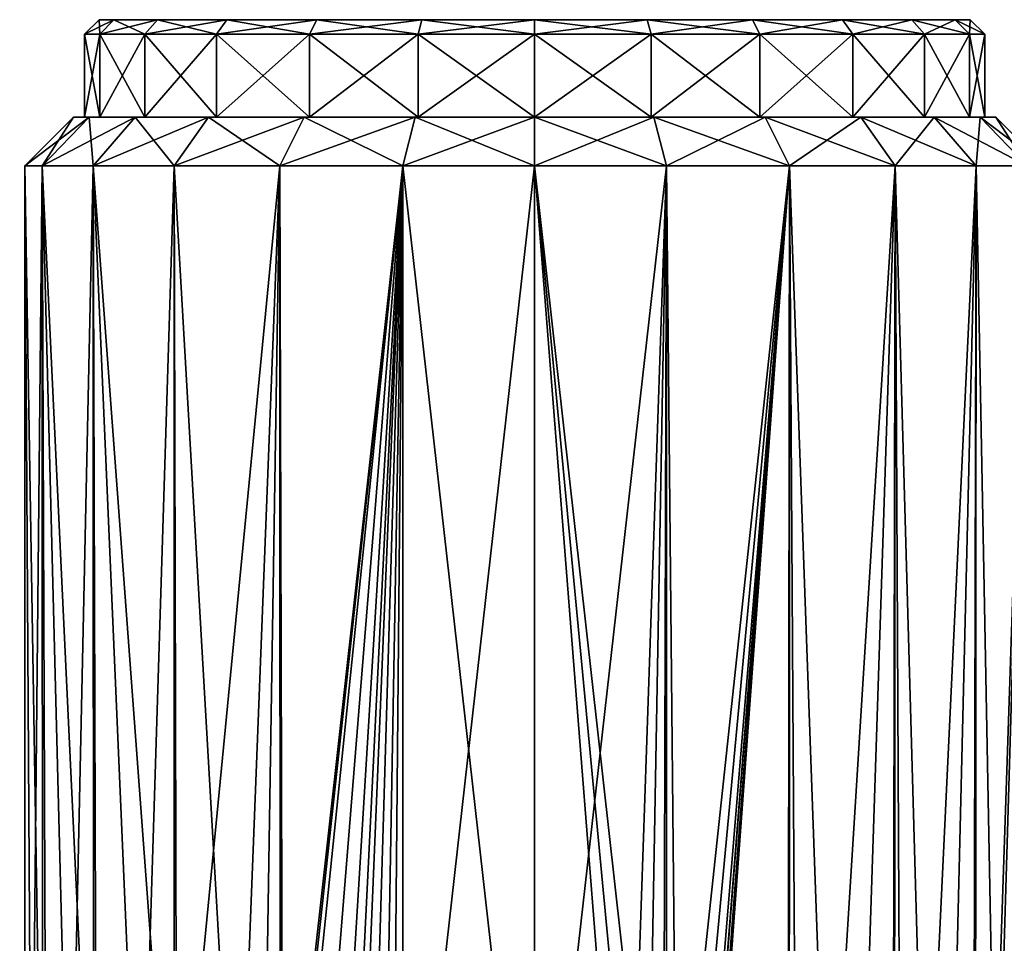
# Model space of a CAD drawing. Extents: x -0.11 to 0.11, y -0.207 to 0.019.
# Tile 255 of 256: x 0.074 to 0.095, y 0 to 0.019. Entities that reach past the tile are written whole.
import ezdxf

# ---------------------------------------------------------------- set-up
doc = ezdxf.new("R2010")
doc.units = 0
doc.layers.add('mesh', color=7, linetype='CONTINUOUS')

msp = doc.modelspace()

# ---------------------------------------------------------------- meshes
at = {"layer": 'mesh'}
mesh = msp.add_polyface(dxfattribs=at)
corners = [(0.075922, 0.019123, -0.002662), (0.076212, 0.019423, -0.002584), (0.075607, 0.019123, -0.000268), (0.075922, 0.019123, 0.002126), (0.075907, 0.019423, -0.000268), (0.076212, 0.019423, 0.002048), (0.075922, 0.017423, -0.002662), (0.075607, 0.017423, -0.000268), (0.075922, 0.017423, 0.002126), (0.075702, 0.017423, -0.002721), (0.07538, 0.017423, -0.000268), (0.075702, 0.017423, 0.002185), (0.076846, 0.017423, 0.004357), (0.074737, 0.016423, -0.00298), (0.07438, 0.016423, -0.000268), (0.076649, 0.017423, -0.005007), (0.075783, 0.016423, -0.005507), (0.074737, 0.016423, 0.002444), (0.075783, 0.016423, 0.004971), (0.07449, -0.005893, -0.001951), (0.074818, -0.005729, -0.002955), (0.074517, -0.005672, -0.001958), (0.075281, -0.006042, -0.00458), (0.075212, -0.006251, -0.004601), (0.075308, -0.005823, -0.00458), (0.075855, -0.005873, -0.005462), (0.074416, -0.006103, -0.001952), (0.074274, -0.006007, -0.000268), (0.07675, -0.005956, -0.006906), (0.074328, -0.005893, -0.000268), (0.074379, -0.005594, -0.000268), (0.074622, -0.006158, 0.002393), (0.074696, -0.005948, 0.002385), (0.074743, -0.005731, 0.002441), (0.075789, -0.005876, 0.004967), (0.075731, -0.006092, 0.004928)]
mesh.append_faces([[corners[k] for k in face] for face in [(0, 1, 2, 2), (3, 4, 5, 5), (2, 4, 3, 3), (2, 1, 4, 4), (6, 0, 7, 7), (8, 2, 3, 3), (7, 2, 8, 8), (7, 0, 2, 2), (7, 9, 6, 6), (7, 10, 9, 9), (8, 10, 7, 7), (8, 11, 10, 10), (12, 11, 8, 8), (13, 9, 14, 14), (13, 15, 9, 9), (16, 15, 13, 13), (17, 11, 18, 18), (17, 10, 11, 11), (14, 10, 17, 17), (14, 9, 10, 10), (19, 20, 21, 21), (19, 22, 20, 20), (23, 22, 19, 19), (22, 24, 20, 20), (22, 25, 24, 24), (26, 19, 27, 27), (21, 13, 14, 14), (20, 13, 21, 21), (24, 13, 20, 20), (24, 16, 13, 13), (25, 16, 24, 24), (28, 16, 25, 25), (19, 29, 27, 27), (21, 29, 19, 19), (30, 29, 21, 21), (31, 29, 32, 32), (31, 27, 29, 29), (30, 32, 29, 29), (30, 33, 32, 32), (33, 34, 35, 35), (35, 32, 33, 33), (34, 17, 18, 18), (33, 17, 34, 34), (33, 14, 17, 17), (30, 14, 33, 33), (21, 14, 30, 30)]])
mesh = msp.add_polyface(dxfattribs=at)
corners = [(0.084857, 0.019423, -0.000268), (0.076212, 0.019423, -0.002584), (0.077106, 0.019423, -0.004743), (0.075907, 0.019423, -0.000268), (0.076212, 0.019423, 0.002048), (0.078528, 0.019423, -0.006597), (0.080382, 0.019423, -0.008019), (0.077106, 0.019423, 0.004207), (0.078528, 0.019423, 0.006061), (0.075922, 0.019123, -0.002662), (0.076846, 0.019123, -0.004893), (0.078316, 0.019123, -0.006809), (0.080232, 0.019123, -0.008279), (0.082541, 0.019423, -0.008913), (0.080232, 0.019123, 0.007743), (0.080382, 0.019423, 0.007483), (0.078316, 0.019123, 0.006273), (0.076846, 0.019123, 0.004357), (0.075922, 0.019123, 0.002126), (0.075922, 0.017423, -0.002662), (0.076846, 0.017423, -0.004893), (0.078316, 0.017423, -0.006809), (0.080232, 0.017423, -0.008279), (0.082463, 0.019123, -0.009203), (0.080232, 0.017423, 0.007743), (0.078316, 0.017423, 0.006273), (0.076846, 0.017423, 0.004357), (0.075922, 0.017423, 0.002126), (0.080118, 0.017423, -0.008476), (0.082404, 0.017423, -0.009423), (0.078155, 0.017423, -0.00697), (0.076649, 0.017423, -0.005007), (0.075702, 0.017423, -0.002721), (0.076649, 0.017423, 0.004471), (0.075702, 0.017423, 0.002185), (0.078155, 0.017423, 0.006434), (0.080118, 0.017423, 0.00794), (0.082463, 0.017423, 0.008667), (0.082404, 0.017423, 0.008887)]
mesh.append_faces([[corners[k] for k in face] for face in [(0, 1, 2, 2), (0, 3, 1, 1), (4, 3, 0, 0), (0, 5, 6, 6), (0, 7, 4, 4), (0, 8, 7, 7), (9, 2, 1, 1), (10, 2, 9, 9), (10, 5, 2, 2), (11, 5, 10, 10), (11, 6, 5, 5), (12, 6, 11, 11), (12, 13, 6, 6), (14, 8, 15, 15), (16, 8, 14, 14), (16, 7, 8, 8), (17, 7, 16, 16), (17, 4, 7, 7), (18, 4, 17, 17), (19, 10, 9, 9), (20, 10, 19, 19), (20, 11, 10, 10), (21, 11, 20, 20), (21, 12, 11, 11), (22, 12, 21, 21), (22, 23, 12, 12), (24, 16, 14, 14), (25, 16, 24, 24), (25, 17, 16, 16), (26, 17, 25, 25), (26, 18, 17, 17), (27, 18, 26, 26), (22, 28, 29, 29), (21, 28, 22, 22), (21, 30, 28, 28), (20, 30, 21, 21), (20, 31, 30, 30), (19, 31, 20, 20), (19, 32, 31, 31), (26, 33, 34, 34), (25, 33, 26, 26), (25, 35, 33, 33), (24, 35, 25, 25), (24, 36, 35, 35), (37, 36, 24, 24), (37, 38, 36, 36)]])
mesh = msp.add_polyface(dxfattribs=at)
corners = [(0.084857, 0.019423, -0.000268), (0.080382, 0.019423, -0.008019), (0.082541, 0.019423, -0.008913), (0.077106, 0.019423, -0.004743), (0.078528, 0.019423, -0.006597), (0.087173, 0.019423, -0.008913), (0.089332, 0.019423, -0.008019), (0.084857, 0.019423, -0.009218), (0.091186, 0.019423, -0.006597), (0.089332, 0.019423, 0.007483), (0.087173, 0.019423, 0.008377), (0.082541, 0.019423, 0.008377), (0.080382, 0.019423, 0.007483), (0.084857, 0.019423, 0.008682), (0.078528, 0.019423, 0.006061), (0.082463, 0.019123, -0.009203), (0.080232, 0.019123, -0.008279), (0.084857, 0.019123, -0.009518), (0.087251, 0.019123, -0.009203), (0.087251, 0.019123, 0.008667), (0.084857, 0.019123, 0.008982), (0.082463, 0.019123, 0.008667), (0.080232, 0.019123, 0.007743), (0.082463, 0.017423, -0.009203), (0.080232, 0.017423, -0.008279), (0.084857, 0.017423, -0.009518), (0.087251, 0.017423, -0.009203), (0.089482, 0.019123, -0.008279), (0.087251, 0.017423, 0.008667), (0.084857, 0.017423, 0.008982), (0.082463, 0.017423, 0.008667), (0.080232, 0.017423, 0.007743), (0.089482, 0.017423, 0.007743), (0.08731, 0.017423, 0.008887), (0.08731, 0.017423, -0.009423), (0.084857, 0.017423, -0.009746), (0.082404, 0.017423, -0.009423), (0.082404, 0.017423, 0.008887), (0.084857, 0.017423, 0.009209), (0.082145, 0.016423, 0.009852), (0.080118, 0.017423, 0.00794)]
mesh.append_faces([[corners[k] for k in face] for face in [(0, 1, 2, 2), (3, 4, 0, 0), (0, 5, 6, 6), (0, 7, 5, 5), (2, 7, 0, 0), (6, 8, 0, 0), (0, 9, 10, 10), (0, 11, 12, 12), (0, 13, 11, 11), (10, 13, 0, 0), (12, 14, 0, 0), (15, 2, 16, 16), (15, 7, 2, 2), (17, 7, 15, 15), (17, 5, 7, 7), (18, 5, 17, 17), (18, 6, 5, 5), (19, 13, 10, 10), (20, 13, 19, 19), (20, 11, 13, 13), (21, 11, 20, 20), (21, 12, 11, 11), (22, 12, 21, 21), (23, 15, 24, 24), (23, 17, 15, 15), (25, 17, 23, 23), (25, 18, 17, 17), (26, 18, 25, 25), (26, 27, 18, 18), (28, 20, 19, 19), (29, 20, 28, 28), (29, 21, 20, 20), (30, 21, 29, 29), (30, 22, 21, 21), (31, 22, 30, 30), (32, 33, 28, 28), (25, 34, 26, 26), (25, 35, 34, 34), (23, 35, 25, 25), (23, 36, 35, 35), (24, 36, 23, 23), (29, 37, 30, 30), (29, 38, 37, 37), (28, 38, 29, 29), (28, 33, 38, 38), (39, 40, 37, 37)]])
mesh = msp.add_polyface(dxfattribs=at)
corners = [(0.084857, 0.019423, -0.000268), (0.092608, 0.019423, -0.004743), (0.093502, 0.019423, -0.002584), (0.091186, 0.019423, -0.006597), (0.093502, 0.019423, 0.002048), (0.092608, 0.019423, 0.004207), (0.093807, 0.019423, -0.000268), (0.091186, 0.019423, 0.006061), (0.089332, 0.019423, 0.007483), (0.089482, 0.019123, -0.008279), (0.089332, 0.019423, -0.008019), (0.087251, 0.019123, -0.009203), (0.091398, 0.019123, -0.006809), (0.092868, 0.019123, -0.004893), (0.093792, 0.019123, -0.002662), (0.094107, 0.019123, -0.000268), (0.093792, 0.019123, 0.002126), (0.092868, 0.019123, 0.004357), (0.091398, 0.019123, 0.006273), (0.089482, 0.019123, 0.007743), (0.087173, 0.019423, 0.008377), (0.087251, 0.019123, 0.008667), (0.089482, 0.017423, -0.008279), (0.087251, 0.017423, -0.009203), (0.091398, 0.017423, -0.006809), (0.092868, 0.017423, -0.004893), (0.093792, 0.017423, -0.002662), (0.094107, 0.017423, -0.000268), (0.093792, 0.017423, 0.002126), (0.092868, 0.017423, 0.004357), (0.091398, 0.017423, 0.006273), (0.089482, 0.017423, 0.007743), (0.087251, 0.017423, 0.008667), (0.08731, 0.017423, -0.009423), (0.089596, 0.017423, -0.008476)]
mesh.append_faces([[corners[k] for k in face] for face in [(0, 1, 2, 2), (0, 3, 1, 1), (0, 4, 5, 5), (0, 6, 4, 4), (2, 6, 0, 0), (0, 7, 8, 8), (5, 7, 0, 0), (9, 10, 11, 11), (9, 3, 10, 10), (12, 3, 9, 9), (12, 1, 3, 3), (13, 1, 12, 12), (13, 2, 1, 1), (14, 2, 13, 13), (14, 6, 2, 2), (15, 6, 14, 14), (15, 4, 6, 6), (16, 4, 15, 15), (16, 5, 4, 4), (17, 5, 16, 16), (17, 7, 5, 5), (18, 7, 17, 17), (18, 8, 7, 7), (19, 8, 18, 18), (19, 20, 8, 8), (21, 20, 19, 19), (22, 9, 23, 23), (22, 12, 9, 9), (24, 12, 22, 22), (24, 13, 12, 12), (25, 13, 24, 24), (25, 14, 13, 13), (26, 14, 25, 25), (26, 15, 14, 14), (27, 15, 26, 26), (27, 16, 15, 15), (28, 16, 27, 27), (28, 17, 16, 16), (29, 17, 28, 28), (29, 18, 17, 17), (30, 18, 29, 29), (30, 19, 18, 18), (31, 19, 30, 30), (31, 21, 19, 19), (32, 21, 31, 31), (23, 33, 34, 34)]])
mesh = msp.add_polyface(dxfattribs=at)
corners = [(0.075783, 0.016423, -0.005507), (0.078155, 0.017423, -0.00697), (0.076649, 0.017423, -0.005007), (0.077448, 0.016423, -0.007677), (0.080118, 0.017423, -0.008476), (0.079618, 0.016423, -0.009342), (0.082404, 0.017423, -0.009423), (0.082145, 0.016423, -0.010388), (0.079618, 0.016423, 0.008806), (0.080118, 0.017423, 0.00794), (0.082145, 0.016423, 0.009852), (0.078155, 0.017423, 0.006434), (0.077448, 0.016423, 0.007141), (0.076649, 0.017423, 0.004471), (0.075783, 0.016423, 0.004971), (0.075702, 0.017423, 0.002185), (0.076726, -0.006174, -0.006914), (0.07675, -0.005956, -0.006906), (0.075855, -0.005873, -0.005462), (0.077506, -0.005997, -0.007615), (0.079624, -0.006212, 0.008796), (0.079822, -0.006245, 0.00892), (0.078744, -0.006064, 0.008242), (0.080308, -0.006416, 0.00917), (0.081182, -0.006891, 0.009544), (0.078744, -0.006064, -0.008778), (0.079265, -0.006118, -0.009128), (0.080734, -0.006617, -0.0099), (0.081002, -0.006772, -0.01001), (0.083812, -0.005832, 0.033153), (0.074857, 0, 0.034332), (0.074857, -0.005832, 0.034332), (0.083812, 0, 0.033153), (0.074857, -0.005832, -0.034868), (0.074857, 0, -0.034868), (0.083812, 0, -0.033689), (0.074857, 0, -0.035268), (0.083916, 0, -0.034075), (0.074857, 0, 0.034732), (0.083916, 0, 0.033539), (0.083916, -0.006, 0.033539), (0.074857, -0.006, 0.034732), (0.074857, -0.006, -0.035268), (0.078725, -0.00628, -0.008793), (0.078723, -0.00628, 0.00826), (0.077451, -0.006, 0.007137), (0.077389, -0.006216, 0.007115), (0.075789, -0.005876, 0.004967), (0.075731, -0.006092, 0.004928), (0.079682, -0.006207, -0.009378)]
mesh.append_faces([[corners[k] for k in face] for face in [(0, 1, 2, 2), (3, 1, 0, 0), (3, 4, 1, 1), (5, 4, 3, 3), (5, 6, 4, 4), (7, 6, 5, 5), (8, 9, 10, 10), (8, 11, 9, 9), (12, 11, 8, 8), (12, 13, 11, 11), (14, 13, 12, 12), (14, 15, 13, 13), (16, 17, 18, 18), (19, 17, 16, 16), (20, 10, 21, 21), (20, 8, 10, 10), (22, 8, 20, 20), (10, 23, 21, 21), (10, 24, 23, 23), (17, 3, 0, 0), (19, 3, 17, 17), (25, 3, 19, 19), (25, 5, 3, 3), (26, 5, 25, 25), (7, 27, 28, 28), (29, 30, 31, 31), (29, 32, 30, 30), (33, 34, 35, 35), (34, 36, 37, 37), (32, 38, 30, 30), (32, 39, 38, 38), (38, 40, 41, 41), (39, 40, 38, 38), (36, 42, 37, 37), (43, 25, 19, 19), (16, 43, 19, 19), (44, 45, 22, 22), (46, 47, 45, 45), (48, 47, 46, 46), (45, 8, 22, 22), (45, 12, 8, 8), (45, 14, 12, 12), (47, 14, 45, 45), (7, 49, 27, 27), (5, 49, 7, 7), (26, 49, 5, 5)]])
mesh = msp.add_polyface(dxfattribs=at)
corners = [(0.082145, 0.016423, -0.010388), (0.084857, 0.017423, -0.009746), (0.082404, 0.017423, -0.009423), (0.084857, 0.016423, -0.010746), (0.08731, 0.017423, -0.009423), (0.087569, 0.016423, -0.010388), (0.087569, 0.016423, 0.009852), (0.084857, 0.017423, 0.009209), (0.08731, 0.017423, 0.008887), (0.084857, 0.016423, 0.010209), (0.082404, 0.017423, 0.008887), (0.082145, 0.016423, 0.009852), (0.086747, -0.007577, -0.010574), (0.087135, -0.007628, -0.010495), (0.086747, -0.007577, 0.010038), (0.084857, -0.007577, 0.010209), (0.087135, -0.007628, 0.009959), (0.081448, -0.007094, 0.00964), (0.081182, -0.006891, 0.009544), (0.082145, -0.007577, 0.009852), (0.081927, -0.007577, 0.009791), (0.081002, -0.006772, -0.01001), (0.081723, -0.007347, -0.010266), (0.084857, -0.007577, -0.010746), (0.082145, -0.007577, -0.010388), (0.081927, -0.007577, -0.010327), (0.081631, -0.007453, -0.010247), (0.080922, -0.006923, -0.009995), (0.081732, -0.007577, -0.010299), (0.081267, -0.00734, 0.009626), (0.08136, -0.007218, 0.009622), (0.081734, -0.007577, 0.009762), (0.092157, -0.005832, 0.029696), (0.083812, 0, 0.033153), (0.083812, -0.005832, 0.033153), (0.074857, -0.005832, -0.034868), (0.083812, 0, -0.033689), (0.083812, -0.005832, -0.033689), (0.074857, 0, -0.034868), (0.083916, 0, -0.034075), (0.092157, 0, 0.029696), (0.083916, 0, 0.033539), (0.092357, -0.006, 0.030043), (0.083916, -0.006, 0.033539), (0.074857, -0.006, -0.035268), (0.083916, -0.006, -0.034075), (0.087569, -0.007832, -0.010388), (0.087808, -0.008016, -0.010321), (0.087497, -0.007777, 0.009871), (0.079441, -0.007577, -0.011272), (0.081527, -0.007577, -0.010269), (0.081371, -0.007577, 0.009706), (0.079464, -0.007577, 0.010732), (0.086747, -0.007577, 0.010732)]
mesh.append_faces([[corners[k] for k in face] for face in [(0, 1, 2, 2), (3, 1, 0, 0), (3, 4, 1, 1), (5, 4, 3, 3), (6, 7, 8, 8), (9, 7, 6, 6), (9, 10, 7, 7), (11, 10, 9, 9), (12, 13, 3, 3), (6, 14, 15, 15), (6, 16, 14, 14), (17, 18, 11, 11), (15, 9, 6, 6), (15, 11, 9, 9), (19, 11, 15, 15), (19, 17, 11, 11), (20, 17, 19, 19), (21, 22, 0, 0), (3, 23, 12, 12), (3, 24, 23, 23), (0, 24, 3, 3), (0, 25, 24, 24), (22, 25, 0, 0), (26, 22, 27, 27), (28, 22, 26, 26), (28, 25, 22, 22), (29, 30, 31, 31), (30, 20, 31, 31), (30, 17, 20, 20), (18, 17, 30, 30), (32, 33, 34, 34), (35, 36, 37, 37), (38, 39, 36, 36), (40, 41, 33, 33), (41, 42, 43, 43), (39, 44, 45, 45), (5, 46, 47, 47), (3, 46, 5, 5), (13, 46, 3, 3), (48, 16, 6, 6), (23, 24, 49, 49), (50, 28, 26, 26), (26, 27, 50, 50), (51, 29, 31, 31), (52, 15, 53, 53), (52, 19, 15, 15)]])
mesh = msp.add_polyface(dxfattribs=at)
corners = [(0.089482, 0.017423, 0.007743), (0.089596, 0.017423, 0.00794), (0.08731, 0.017423, 0.008887), (0.091398, 0.017423, 0.006273), (0.091559, 0.017423, 0.006434), (0.092868, 0.017423, 0.004357), (0.093065, 0.017423, 0.004471), (0.093792, 0.017423, 0.002126), (0.094012, 0.017423, 0.002185), (0.094107, 0.017423, -0.000268), (0.094335, 0.017423, -0.000268), (0.093792, 0.017423, -0.002662), (0.094012, 0.017423, -0.002721), (0.092868, 0.017423, -0.004893), (0.093065, 0.017423, -0.005007), (0.091398, 0.017423, -0.006809), (0.091559, 0.017423, -0.00697), (0.089482, 0.017423, -0.008279), (0.089596, 0.017423, -0.008476), (0.087251, 0.017423, -0.009203), (0.087569, 0.016423, -0.010388), (0.08731, 0.017423, -0.009423), (0.090096, 0.016423, -0.009342), (0.092266, 0.016423, -0.007677), (0.093931, 0.016423, -0.005507), (0.094978, 0.016423, -0.00298), (0.095335, 0.016423, -0.000268), (0.094978, 0.016423, 0.002444), (0.093931, 0.016423, 0.004971), (0.092266, 0.016423, 0.007141), (0.090096, 0.016423, 0.008806), (0.087569, 0.016423, 0.009852), (0.087808, -0.008016, -0.010321), (0.091232, -0.015221, -0.008583), (0.093167, -0.015303, -0.00665), (0.094536, -0.015404, -0.00428), (0.093909, -0.015352, 0.004954), (0.092426, -0.015267, 0.006977), (0.090293, -0.015194, 0.008689), (0.087497, -0.007777, 0.009871)]
mesh.append_faces([[corners[k] for k in face] for face in [(0, 1, 2, 2), (3, 1, 0, 0), (3, 4, 1, 1), (5, 4, 3, 3), (5, 6, 4, 4), (7, 6, 5, 5), (7, 8, 6, 6), (9, 8, 7, 7), (9, 10, 8, 8), (11, 10, 9, 9), (11, 12, 10, 10), (13, 12, 11, 11), (13, 14, 12, 12), (15, 14, 13, 13), (15, 16, 14, 14), (17, 16, 15, 15), (17, 18, 16, 16), (19, 18, 17, 17), (20, 18, 21, 21), (22, 18, 20, 20), (22, 16, 18, 18), (23, 16, 22, 22), (23, 14, 16, 16), (24, 14, 23, 23), (24, 12, 14, 14), (25, 12, 24, 24), (25, 10, 12, 12), (26, 10, 25, 25), (26, 8, 10, 10), (27, 8, 26, 26), (27, 6, 8, 8), (28, 6, 27, 27), (28, 4, 6, 6), (29, 4, 28, 28), (29, 1, 4, 4), (30, 1, 29, 29), (30, 2, 1, 1), (31, 2, 30, 30), (20, 32, 22, 22), (33, 23, 22, 22), (34, 24, 23, 23), (35, 25, 24, 24), (36, 28, 27, 27), (37, 29, 28, 28), (38, 30, 29, 29), (30, 39, 31, 31)]])
mesh = msp.add_polyface(dxfattribs=at)
corners = [(0.087796, -0.008028, -0.011397), (0.088046, -0.008327, -0.011268), (0.087808, -0.008016, -0.011268), (0.08776, -0.008063, -0.011518), (0.088031, -0.008335, -0.011397), (0.087808, -0.008016, 0.009785), (0.088046, -0.008327, 0.010732), (0.087808, -0.008016, 0.010732), (0.087796, -0.008028, 0.010861), (0.087988, -0.00836, 0.010982), (0.08776, -0.008063, 0.010982), (0.088031, -0.008335, 0.010861), (0.094978, 0.016423, 0.002444), (0.094952, -0.015459, 0.002434), (0.094044, -0.01536, 0.00477), (0.088196, -0.008688, -0.010199), (0.090096, 0.016423, -0.009342), (0.088133, -0.008502, -0.01022), (0.088234, -0.008881, -0.010186), (0.088046, -0.008327, -0.010248), (0.087808, -0.008016, -0.010321), (0.090051, -0.015192, -0.009264), (0.091232, -0.015221, -0.008583), (0.092202, -0.015262, -0.007613), (0.092266, 0.016423, -0.007677), (0.093167, -0.015303, -0.00665), (0.093853, -0.015354, -0.005462), (0.093931, 0.016423, -0.005507), (0.094536, -0.015404, -0.00428), (0.094891, -0.01546, -0.002957), (0.094978, 0.016423, -0.00298), (0.095245, -0.015516, -0.001635), (0.095335, 0.016423, -0.000268), (0.095035, -0.015468, 0.002218), (0.093909, -0.015352, 0.004954), (0.092426, -0.015267, 0.006977), (0.093931, 0.016423, 0.004971), (0.092249, -0.015261, 0.007119), (0.092266, 0.016423, 0.007141), (0.090293, -0.015194, 0.008689), (0.090086, -0.01519, 0.008786), (0.090096, 0.016423, 0.008806), (0.088046, -0.008327, 0.009712), (0.088132, -0.008501, 0.009684), (0.088196, -0.008688, 0.009663), (0.088234, -0.00888, 0.00965), (0.092157, -0.005832, 0.029696), (0.092157, 0, 0.029696), (0.083812, 0, 0.033153), (0.099323, -0.005832, 0.024198), (0.083812, -0.005832, -0.033689), (0.092157, 0, -0.030232), (0.092157, -0.005832, -0.030232), (0.083812, 0, -0.033689), (0.092357, 0, -0.030579), (0.083916, 0, -0.034075), (0.092357, 0, 0.030043), (0.083916, 0, 0.033539), (0.099323, 0, 0.024198), (0.092357, -0.006, 0.030043), (0.099606, -0.006, 0.024481), (0.083916, -0.006, -0.034075), (0.092357, -0.006, -0.030579), (0.095335, -0.015574, -0.000268), (0.087497, -0.007777, 0.009871)]
mesh.append_faces([[corners[k] for k in face] for face in [(0, 1, 2, 2), (3, 4, 0, 0), (5, 6, 7, 7), (8, 9, 10, 10), (7, 11, 8, 8), (12, 13, 14, 14), (15, 16, 17, 17), (15, 18, 16, 16), (16, 19, 17, 17), (16, 20, 19, 19), (21, 16, 18, 18), (22, 16, 21, 21), (23, 24, 22, 22), (25, 24, 23, 23), (26, 27, 25, 25), (28, 27, 26, 26), (29, 30, 28, 28), (31, 30, 29, 29), (31, 32, 30, 30), (32, 13, 12, 12), (32, 33, 13, 13), (34, 12, 14, 14), (35, 36, 34, 34), (37, 38, 35, 35), (39, 38, 37, 37), (40, 41, 39, 39), (41, 42, 5, 5), (43, 42, 41, 41), (41, 44, 43, 43), (41, 45, 44, 44), (40, 45, 41, 41), (46, 47, 48, 48), (49, 47, 46, 46), (50, 51, 52, 52), (50, 53, 51, 51), (53, 54, 51, 51), (53, 55, 54, 54), (47, 56, 57, 57), (58, 56, 47, 47), (56, 59, 57, 57), (56, 60, 59, 59), (54, 61, 62, 62), (55, 61, 54, 54), (63, 33, 32, 32), (41, 5, 64, 64)]])
mesh = msp.add_polyface(dxfattribs=at)
corners = [(0.099323, -0.005832, 0.024198), (0.099323, 0, 0.024198), (0.092157, 0, 0.029696), (0.104821, -0.005832, 0.017032), (0.104821, 0, 0.017032), (0.108278, -0.005832, 0.008687), (0.108278, 0, 0.008687), (0.109457, -0.005832, -0.000268), (0.109457, 0, -0.000268), (0.108278, -0.005832, -0.009223), (0.108278, 0, -0.009223), (0.104821, -0.005832, -0.017568), (0.104821, 0, -0.017568), (0.099323, -0.005832, -0.024734), (0.099323, 0, -0.024734), (0.092157, -0.005832, -0.030232), (0.092157, 0, -0.030232), (0.108664, 0, 0.008791), (0.109857, 0, -0.000268), (0.108664, 0, -0.009327), (0.105168, 0, -0.017768), (0.099606, 0, -0.025017), (0.092357, 0, -0.030579), (0.099606, 0, 0.024481), (0.092357, 0, 0.030043), (0.105168, 0, 0.017232), (0.099606, -0.006, 0.024481), (0.105168, -0.006, 0.017232), (0.108664, -0.006, 0.008791), (0.109857, -0.006, -0.000268), (0.108664, -0.006, -0.009327), (0.105168, -0.006, -0.017768), (0.099606, -0.006, -0.025017), (0.092357, -0.006, -0.030579), (0.095335, -0.015574, -0.000268), (0.095335, 0.016423, -0.000268), (0.095245, -0.015516, -0.001635)]
mesh.append_faces([[corners[k] for k in face] for face in [(0, 1, 2, 2), (3, 1, 0, 0), (3, 4, 1, 1), (5, 4, 3, 3), (5, 6, 4, 4), (7, 6, 5, 5), (7, 8, 6, 6), (9, 8, 7, 7), (9, 10, 8, 8), (11, 10, 9, 9), (11, 12, 10, 10), (13, 12, 11, 11), (13, 14, 12, 12), (15, 14, 13, 13), (15, 16, 14, 14), (8, 17, 6, 6), (8, 18, 17, 17), (10, 18, 8, 8), (10, 19, 18, 18), (12, 19, 10, 10), (12, 20, 19, 19), (14, 20, 12, 12), (14, 21, 20, 20), (16, 21, 14, 14), (16, 22, 21, 21), (1, 23, 24, 24), (4, 23, 1, 1), (4, 25, 23, 23), (6, 25, 4, 4), (6, 17, 25, 25), (23, 26, 24, 24), (23, 27, 26, 26), (25, 27, 23, 23), (25, 28, 27, 27), (17, 28, 25, 25), (17, 29, 28, 28), (18, 29, 17, 17), (18, 30, 29, 29), (19, 30, 18, 18), (19, 31, 30, 30), (20, 31, 19, 19), (20, 32, 31, 31), (21, 32, 20, 20), (21, 33, 32, 32), (22, 33, 21, 21), (34, 35, 36, 36)]])

doc.saveas('drawing.dxf')
